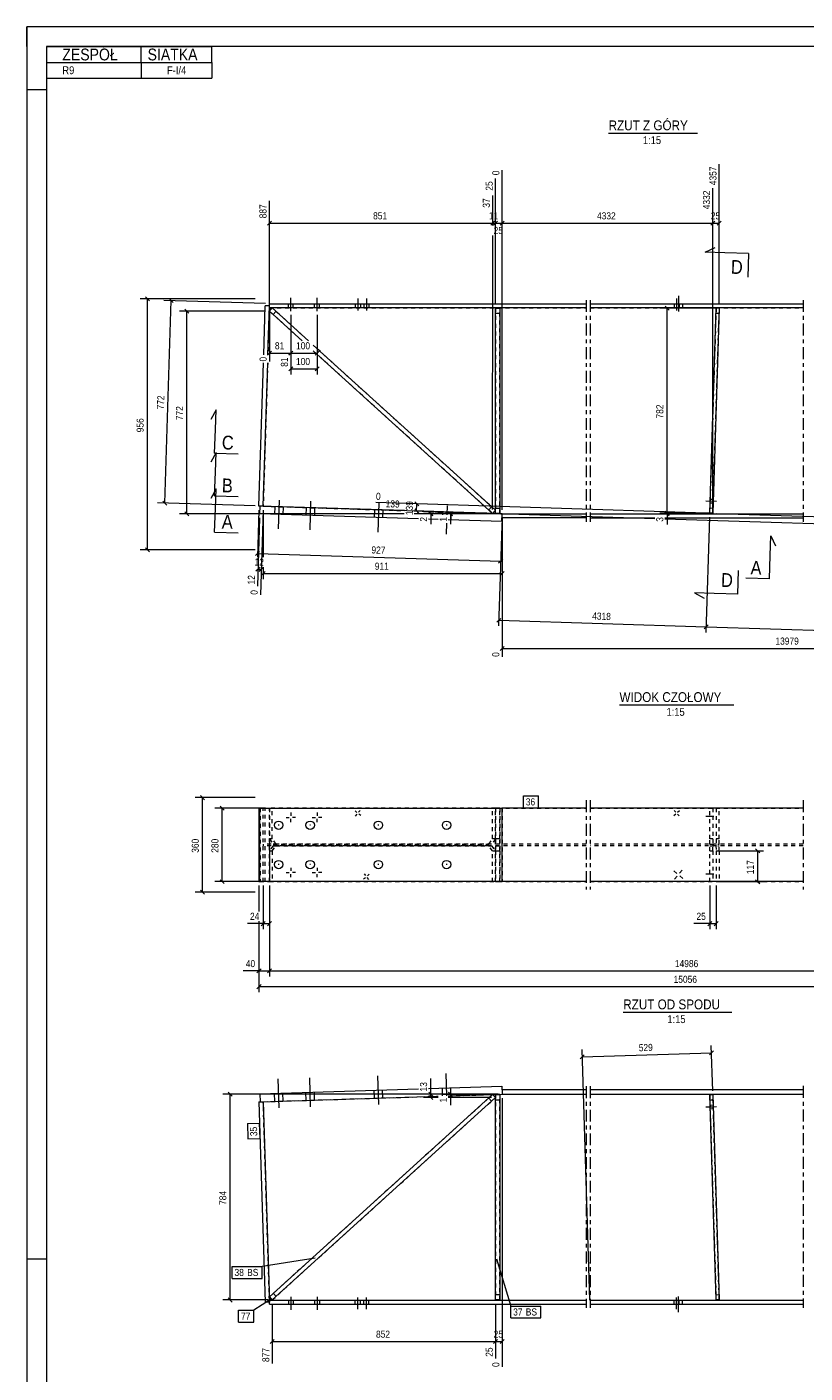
# Model space of a CAD drawing. Header units: millimetres. Extents: x 0 to 420, y 0 to 610.
# Tile 2 of 3: x 0 to 198, y 268 to 610. Entities that reach past the tile are written whole.
import ezdxf

# ---------------------------------------------------------------- set-up
doc = ezdxf.new("R2010")
doc.units = ezdxf.units.MM
for name, pattern in [('XKITLINE00', [0]), ('XKITLINE01', [4, 1, -1, 1, -1]), ('XKITLINE02', [4, 2, -2]), ('XKITLINE03', [6, 3, -1, 1, -1])]:
    doc.linetypes.add(name, pattern=pattern)
for name, color, linetype, lineweight in [('Arkusz rysunku', 3, 'Continuous', 0), ('Element', 2, 'Continuous', 0), ('Inny typ obiektu', 7, 'Continuous', 0), ('Przekrój', 7, 'Continuous', 0), ('Wymiar', 4, 'Continuous', 0), ('Znak elementu', 2, 'Continuous', 0), ('Śruba', 3, 'Continuous', 0)]:
    doc.layers.add(name, color=color, linetype=linetype, lineweight=lineweight)
doc.styles.add('ARIAL', font='ARIAL.TTF')

msp = doc.modelspace()

# ---------------------------------------------------------------- linework, layer by layer
at = {"layer": 'Arkusz rysunku', "linetype": 'XKITLINE00', "lineweight": 0}
for p, q in [((420, 610), (0, 610)), ((0, 610), (0, 0)), ((0, 605), (0, 610)), ((415, 605), (5, 605)), ((5, 605), (5, 5)), ((5, 594), (0, 594)), ((5, 297), (0, 297))]:
    msp.add_line(p, q, dxfattribs=at)
at = {"layer": 'Element', "linetype": 'XKITLINE03', "lineweight": 0}
for p, q in [((142.05, 540.64), (142.05, 484.33)), ((143.05, 540.64), (143.05, 484.33)), ((197.16, 540.64), (197.16, 484.29)), ((142.05, 413.58), (142.05, 390.92)), ((142.05, 413.58), (142.05, 390.92)), ((143.05, 413.58), (143.05, 390.92)), ((143.05, 413.58), (143.05, 390.92)), ((197.16, 413.58), (197.16, 390.92)), ((197.16, 413.58), (197.16, 390.92)), ((142.05, 340.97), (142.05, 284.66)), ((143.05, 340.97), (143.05, 284.66)), ((197.16, 341.02), (197.16, 284.66))]:
    msp.add_line(p, q, dxfattribs=at)
at = {"layer": 'Element', "linetype": 'XKITLINE00', "lineweight": 0}
for p, q in [((60.16, 526.71), (60.55, 539.17)), ((61.62, 539.14), (60.55, 539.17)), ((61.23, 526.71), (61.62, 539.14)), ((61.58, 537.84), (62.3, 538.63)), ((69.91, 530.29), (61.58, 537.84)), ((61.62, 538.64), (61.6, 538.64)), ((61.62, 538.64), (61.62, 539.71)), ((61.62, 539.71), (142.05, 539.71)), ((142.05, 538.64), (61.62, 538.64)), ((62.3, 538.63), (71.5, 530.29)), ((119.05, 486.44), (119.05, 538.61)), ((120.12, 538.61), (119.05, 538.61)), ((120.12, 538.61), (120.12, 486.44)), ((143.05, 539.71), (197.16, 539.71)), ((197.16, 538.64), (143.05, 538.64)), ((173.43, 486.51), (175.07, 538.62)), ((175.87, 538.59), (174.23, 486.48)), ((175.87, 538.59), (175.07, 538.62)), ((118.3, 486.45), (72.69, 527.77)), ((72.72, 529.18), (119.01, 487.24)), ((58.95, 488.31), (60.1, 524.66)), ((60.02, 488.28), (61.16, 524.66)), ((60.02, 488.28), (58.95, 488.31)), ((59.15, 486.3), (59.21, 488.3)), ((99.49, 485.03), (59.15, 486.3)), ((95.88, 487.15), (59.21, 488.3)), ((120.72, 486.36), (98.39, 487.07)), ((119.01, 487.24), (118.3, 486.45)), ((120.12, 486.44), (119.05, 486.44)), ((120.65, 484.36), (120.72, 486.36)), ((120.72, 485.3), (120.72, 486.36)), ((120.72, 486.36), (142.05, 486.36)), ((143.05, 486.33), (197.16, 486.32)), ((174.23, 486.48), (173.43, 486.51)), ((104.49, 484.87), (102.01, 484.95)), ((120.65, 484.36), (107.01, 484.79)), ((142.05, 485.29), (120.72, 485.3)), ((159.49, 485.26), (143.05, 485.26)), ((197.16, 485.26), (162.01, 485.26)), ((59.15, 411.58), (58.95, 411.58)), ((58.95, 411.58), (58.95, 392.92)), ((59.15, 392.92), (59.15, 411.58)), ((59.15, 411.58), (120.72, 411.58)), ((120.65, 411.58), (120.65, 392.92)), ((120.72, 392.92), (120.72, 411.58)), ((120.72, 411.58), (120.72, 411.58)), ((142.05, 411.58), (120.72, 411.58)), ((197.16, 411.58), (143.05, 411.58)), ((58.95, 392.92), (59.15, 392.92)), ((120.72, 392.92), (59.15, 392.92)), ((120.72, 392.92), (120.72, 392.92)), ((142.05, 392.92), (120.72, 392.92)), ((197.16, 392.92), (143.05, 392.92)), ((59.15, 339), (99.49, 340.27)), ((59.15, 339), (59.21, 337)), ((118.3, 338.86), (61.58, 287.46)), ((102.01, 340.35), (120.65, 340.94)), ((107.01, 338.51), (120.72, 338.94)), ((118.3, 338.86), (119.01, 338.07)), ((119.05, 286.7), (119.05, 338.86)), ((119.05, 338.86), (120.12, 338.86)), ((120.12, 338.86), (120.12, 286.7)), ((120.65, 340.94), (120.72, 338.94)), ((142.05, 340.01), (120.72, 340.01)), ((120.72, 340.01), (120.72, 338.94)), ((120.72, 338.94), (142.05, 338.95)), ((197.16, 340.05), (143.05, 340.04)), ((143.05, 338.97), (197.16, 338.98)), ((173.43, 338.8), (174.23, 338.82)), ((175.07, 286.69), (173.43, 338.8)), ((174.23, 338.82), (175.87, 286.71)), ((58.95, 336.99), (60.02, 337.03)), ((58.95, 336.99), (60.55, 286.13)), ((59.21, 337), (104.49, 338.43)), ((60.02, 337.03), (61.62, 286.16)), ((119.01, 338.07), (62.3, 286.67)), ((61.58, 287.46), (61.58, 287.46)), ((61.58, 287.46), (62.3, 286.67)), ((61.62, 286.16), (60.55, 286.13)), ((61.62, 286.66), (61.6, 286.66)), ((61.62, 285.6), (61.62, 286.66)), ((61.62, 286.66), (142.05, 286.66)), ((61.62, 285.6), (142.05, 285.6)), ((62.3, 286.67), (62.3, 286.67)), ((120.12, 286.7), (119.05, 286.7)), ((143.05, 286.66), (197.16, 286.66)), ((143.05, 285.6), (197.16, 285.6)), ((175.87, 286.71), (175.07, 286.69))]:
    msp.add_line(p, q, dxfattribs=at)
at = {"layer": 'Element', "linetype": 'XKITLINE01', "lineweight": 0}
for p, q in [((61.6, 538.64), (61.23, 526.71)), ((61.58, 537.84), (62.3, 538.63)), ((61.58, 537.84), (62.3, 538.63)), ((62.3, 538.63), (61.58, 537.84)), ((61.58, 537.84), (69.91, 530.29)), ((61.6, 538.64), (142.05, 538.64)), ((71.5, 530.29), (62.3, 538.63)), ((62.57, 536.95), (63.28, 537.74)), ((62.57, 536.95), (63.28, 537.74)), ((119.05, 538.61), (119.05, 486.44)), ((119.05, 538.61), (120.12, 538.61)), ((119.05, 537.27), (120.12, 537.27)), ((119.05, 537.27), (120.12, 537.27)), ((120.12, 486.44), (120.12, 538.61)), ((143.05, 538.64), (197.16, 538.64)), ((175.07, 538.62), (173.43, 486.51)), ((174.23, 486.48), (175.87, 538.59)), ((175.03, 537.29), (175.83, 537.26)), ((175.03, 537.29), (175.83, 537.26)), ((175.07, 538.62), (175.87, 538.59)), ((72.69, 527.77), (118.3, 486.45)), ((119.01, 487.24), (72.72, 529.18)), ((61.16, 524.66), (60.02, 488.28)), ((60.02, 488.28), (95.88, 487.15)), ((98.39, 487.07), (120.72, 486.36)), ((117.31, 487.34), (118.02, 488.13)), ((117.31, 487.34), (118.02, 488.13)), ((118.3, 486.45), (119.01, 487.24)), ((119.05, 487.78), (120.12, 487.78)), ((119.05, 487.78), (120.12, 487.78)), ((119.05, 486.44), (120.12, 486.44)), ((120.72, 486.36), (142.05, 486.36)), ((143.05, 486.33), (197.16, 486.32)), ((173.43, 486.51), (174.23, 486.48)), ((173.47, 487.84), (174.27, 487.81)), ((173.47, 487.84), (174.27, 487.81)), ((59.15, 411.58), (61.62, 411.58)), ((59.15, 411.58), (59.21, 411.58)), ((59.21, 411.58), (59.21, 392.92)), ((60.02, 392.92), (60.02, 411.58)), ((60.55, 392.92), (60.55, 411.58)), ((119.01, 411.58), (61.58, 411.58)), ((61.58, 411.58), (61.58, 403.79)), ((61.62, 411.58), (61.62, 392.92)), ((61.62, 411.58), (142.05, 411.58)), ((61.62, 392.92), (61.62, 411.58)), ((62.3, 403.79), (62.3, 411.58)), ((118.3, 403.78), (118.3, 411.58)), ((119.01, 411.58), (119.01, 403.78)), ((120.12, 411.58), (119.05, 411.58)), ((119.05, 403.78), (119.05, 411.58)), ((120.12, 411.58), (119.05, 411.58)), ((119.05, 411.58), (119.05, 403.78)), ((119.05, 411.58), (119.05, 411.58)), ((120.12, 411.58), (120.12, 403.78)), ((120.12, 403.78), (120.12, 411.58)), ((120.12, 411.58), (120.12, 411.58)), ((120.72, 411.58), (120.65, 411.58)), ((120.72, 411.58), (120.72, 392.92)), ((120.72, 411.58), (120.72, 392.92)), ((143.05, 411.58), (197.16, 411.58)), ((175.87, 411.58), (173.43, 411.58)), ((173.43, 403.78), (173.43, 411.58)), ((174.23, 411.58), (174.23, 403.78)), ((175.07, 411.58), (175.07, 403.78)), ((175.87, 403.78), (175.87, 411.58)), ((62.3, 403.79), (61.58, 403.79)), ((61.58, 403.79), (62.57, 402.45)), ((63.28, 402.45), (62.3, 403.79)), ((117.31, 402.45), (118.3, 403.78)), ((119.01, 403.78), (118.02, 402.45)), ((119.01, 403.78), (118.3, 403.78)), ((120.12, 403.78), (119.05, 403.78)), ((119.05, 402.45), (119.05, 403.78)), ((120.12, 403.78), (119.05, 403.78)), ((119.05, 403.78), (119.05, 402.45)), ((120.12, 403.78), (120.12, 402.45)), ((120.12, 402.45), (120.12, 403.78)), ((174.23, 403.78), (173.43, 403.78)), ((173.47, 402.45), (173.43, 403.78)), ((174.23, 403.78), (174.27, 402.45)), ((175.07, 403.78), (175.03, 402.45)), ((175.87, 403.78), (175.07, 403.78)), ((175.83, 402.45), (175.87, 403.78)), ((142.05, 402.45), (60.02, 402.45)), ((60.02, 402.45), (60.02, 402.05)), ((142.05, 402.05), (60.02, 402.05)), ((62.57, 402.04), (61.58, 400.71)), ((61.58, 400.71), (61.58, 392.92)), ((61.58, 400.71), (62.3, 400.71)), ((61.6, 402.05), (61.6, 402.45)), ((62.3, 400.71), (63.28, 402.04)), ((62.3, 400.71), (62.3, 392.92)), ((63.28, 402.45), (62.57, 402.45)), ((62.57, 402.45), (117.31, 402.45)), ((117.31, 402.05), (62.57, 402.04)), ((62.57, 402.04), (63.28, 402.04)), ((118.02, 402.45), (63.28, 402.45)), ((63.28, 402.04), (118.02, 402.05)), ((118.02, 402.45), (117.31, 402.45)), ((118.3, 400.72), (117.31, 402.05)), ((117.31, 402.05), (118.02, 402.05)), ((118.02, 402.05), (119.01, 400.72)), ((118.3, 392.92), (118.3, 400.72)), ((118.3, 400.72), (119.01, 400.72)), ((119.01, 400.72), (119.01, 392.92)), ((120.12, 402.45), (119.05, 402.45)), ((120.12, 402.45), (119.05, 402.45)), ((119.05, 402.45), (119.05, 402.45)), ((119.05, 400.72), (119.05, 402.05)), ((119.05, 402.05), (119.05, 402.05)), ((119.05, 402.05), (119.05, 400.72)), ((119.05, 402.05), (120.12, 402.05)), ((119.05, 402.05), (120.12, 402.05)), ((119.05, 392.92), (119.05, 400.72)), ((119.05, 400.72), (119.05, 392.92)), ((119.05, 400.72), (120.12, 400.72)), ((119.05, 400.72), (120.12, 400.72)), ((120.12, 402.45), (120.12, 402.45)), ((120.12, 402.05), (120.12, 400.72)), ((120.12, 402.05), (120.12, 402.05)), ((120.12, 400.72), (120.12, 402.05)), ((120.12, 400.72), (120.12, 392.92)), ((120.12, 392.92), (120.12, 400.72)), ((120.72, 402.05), (120.72, 402.45)), ((197.16, 402.45), (143.05, 402.45)), ((197.16, 402.05), (143.05, 402.05)), ((173.43, 400.72), (173.47, 402.05)), ((173.43, 392.92), (173.43, 400.72)), ((173.43, 400.72), (174.23, 400.72)), ((173.47, 402.45), (175.83, 402.45)), ((173.47, 402.05), (175.83, 402.05)), ((174.23, 400.72), (174.27, 402.05)), ((174.23, 400.72), (174.23, 392.92)), ((175.03, 402.05), (175.07, 400.72)), ((175.07, 400.72), (175.07, 392.92)), ((175.07, 400.72), (175.87, 400.72)), ((175.87, 400.72), (175.83, 402.05)), ((175.87, 400.72), (175.87, 392.92)), ((59.15, 392.92), (61.62, 392.92)), ((59.21, 392.92), (59.15, 392.92)), ((61.58, 392.92), (119.01, 392.92)), ((61.62, 392.92), (142.05, 392.92)), ((119.05, 392.92), (119.05, 392.92)), ((119.05, 392.92), (120.12, 392.92)), ((119.05, 392.92), (120.12, 392.92)), ((120.12, 392.92), (120.12, 392.92)), ((120.65, 392.92), (120.72, 392.92)), ((143.05, 392.92), (197.16, 392.92)), ((175.87, 392.92), (173.43, 392.92)), ((118.3, 338.86), (61.58, 287.46)), ((107.01, 338.51), (120.72, 338.94)), ((119.01, 338.07), (118.3, 338.86)), ((120.12, 338.86), (119.05, 338.86)), ((119.05, 338.86), (119.05, 286.7)), ((120.12, 286.7), (120.12, 338.86)), ((120.72, 338.94), (142.05, 338.95)), ((143.05, 338.97), (197.16, 338.98)), ((174.23, 338.82), (173.43, 338.8)), ((173.43, 338.8), (175.07, 286.69)), ((175.87, 286.71), (174.23, 338.82)), ((60.02, 337.03), (104.49, 338.43)), ((61.6, 286.66), (60.02, 337.03)), ((62.3, 286.67), (119.01, 338.07)), ((118.02, 337.17), (117.31, 337.96)), ((118.02, 337.17), (117.31, 337.96)), ((119.05, 337.53), (120.12, 337.53)), ((119.05, 337.53), (120.12, 337.53)), ((173.47, 337.47), (174.27, 337.49)), ((173.47, 337.47), (174.27, 337.49)), ((62.3, 286.67), (61.58, 287.46)), ((61.58, 287.46), (62.3, 286.67)), ((62.3, 286.67), (61.58, 287.46)), ((63.28, 287.57), (62.57, 288.36)), ((63.28, 287.57), (62.57, 288.36)), ((119.05, 288.03), (120.12, 288.03)), ((119.05, 288.03), (120.12, 288.03)), ((175.03, 288.02), (175.83, 288.04)), ((175.03, 288.02), (175.83, 288.04)), ((61.62, 286.66), (142.05, 286.66)), ((119.05, 286.7), (120.12, 286.7)), ((143.05, 286.66), (197.16, 286.66)), ((175.07, 286.69), (175.87, 286.71))]:
    msp.add_line(p, q, dxfattribs=at)
at = {"layer": 'Inny typ obiektu', "linetype": 'XKITLINE00', "lineweight": 0}
for p, q in [((5, 605), (47, 605)), ((5, 605), (5, 601)), ((29, 601), (29, 605)), ((47, 601), (47, 605)), ((5, 601), (47, 601)), ((5, 601), (5, 597)), ((29, 601), (29, 597)), ((47, 601), (47, 597)), ((5, 597), (47, 597)), ((147.76, 583), (170.36, 583)), ((150.52, 437.79), (179.6, 437.79)), ((151.48, 359.75), (179.07, 359.75))]:
    msp.add_line(p, q, dxfattribs=at)
at = {"layer": 'Przekrój', "linetype": 'XKITLINE00', "lineweight": 0}
for p, q in [((172.32, 552.77), (174.86, 553.94)), ((177.32, 552.62), (172.32, 552.77)), ((183.31, 552.43), (177.32, 552.62)), ((183.31, 552.43), (183.12, 546.43)), ((48.04, 512.77), (46.71, 510.31)), ((47.88, 507.77), (48.04, 512.77)), ((47.69, 501.78), (47.88, 507.77)), ((48.04, 501.89), (46.71, 499.43)), ((47.69, 501.78), (53.69, 501.59)), ((47.88, 496.89), (48.04, 501.89)), ((47.69, 490.9), (47.88, 496.89)), ((48.04, 492.66), (46.71, 490.2)), ((47.88, 487.66), (48.04, 492.66)), ((47.69, 490.9), (53.69, 490.71)), ((47.69, 481.66), (47.88, 487.66)), ((47.69, 481.66), (53.69, 481.47)), ((188.8, 475.79), (188.96, 480.79)), ((188.96, 480.79), (190.13, 478.25)), ((188.61, 469.79), (188.8, 475.79)), ((180.58, 465.92), (180.77, 471.92)), ((188.61, 469.79), (182.61, 469.98)), ((169.59, 466.27), (172.05, 464.94)), ((174.58, 466.11), (169.59, 466.27)), ((180.58, 465.92), (174.58, 466.11))]:
    msp.add_line(p, q, dxfattribs=at)
at = {"layer": 'Wymiar', "linetype": 'XKITLINE00', "lineweight": 0}
for p, q in [((175.87, 539.59), (175.88, 575.14)), ((119.05, 559.57), (119.05, 571.48)), ((119.05, 563.29), (119.05, 571.48)), ((120.72, 487.36), (120.73, 573.66)), ((120.73, 559.57), (120.73, 573.66)), ((174.23, 487.48), (174.24, 569.02)), ((174.24, 563.28), (174.24, 569.02)), ((61.58, 538.84), (61.58, 565.8)), ((118.31, 563.29), (118.31, 567.16)), ((118.31, 559.57), (118.31, 567.16)), ((118.31, 559.57), (118.31, 560.77)), ((119.05, 539.61), (119.05, 560.77)), ((174.23, 487.48), (174.24, 560.76)), ((62.09, 560.68), (61.07, 559.66)), ((61.58, 560.17), (118.31, 560.17)), ((118.81, 560.68), (117.8, 559.66)), ((118.81, 560.68), (117.8, 559.66)), ((118.31, 560.17), (119.05, 560.17)), ((119.56, 560.68), (118.54, 559.66)), ((119.56, 560.68), (118.54, 559.66)), ((119.05, 560.17), (120.73, 560.17)), ((121.24, 560.68), (120.22, 559.66)), ((121.24, 560.68), (120.22, 559.66)), ((120.73, 560.17), (174.24, 560.16)), ((174.75, 560.67), (173.73, 559.65)), ((174.75, 560.67), (173.73, 559.65)), ((174.24, 560.16), (175.87, 560.16)), ((176.38, 560.67), (175.37, 559.65)), ((118.3, 487.45), (118.31, 557.05)), ((118.3, 487.45), (118.31, 557.05)), ((119.05, 539.61), (119.05, 557.05)), ((120.72, 487.36), (120.73, 557.05)), ((57.95, 540.91), (28.76, 540.91)), ((30.11, 541.42), (31.13, 540.4)), ((30.62, 477.18), (30.62, 540.91)), ((60.64, 539.74), (34.79, 540.55)), ((35.03, 489.07), (36.65, 540.5)), ((36.16, 541.02), (37.14, 539.97)), ((60.58, 537.84), (38.76, 537.84)), ((40.11, 538.35), (41.13, 537.33)), ((40.61, 486.37), (40.62, 537.84)), ((61.62, 537.64), (61.62, 525.02)), ((67.03, 536.84), (67.02, 521.73)), ((67.03, 536.84), (67.02, 525.73)), ((67.03, 536.84), (67.02, 523.68)), ((73.69, 536.84), (73.69, 521.73)), ((73.69, 536.84), (73.69, 525.73)), ((174.87, 538.59), (160.76, 538.6)), ((162.11, 539.11), (163.13, 538.09)), ((162.61, 486.48), (162.62, 538.6)), ((62.13, 527.68), (61.11, 526.66)), ((61.62, 527.17), (67.02, 527.17)), ((67.53, 527.68), (66.52, 526.66)), ((67.53, 527.68), (66.56, 526.71)), ((67.02, 527.17), (73.69, 527.17)), ((74.2, 527.68), (73.18, 526.66)), ((67.53, 523.68), (66.51, 522.66)), ((67.02, 523.17), (73.69, 523.17)), ((74.2, 523.68), (73.18, 522.66)), ((57.95, 488.34), (33.17, 489.13)), ((34.53, 489.59), (35.52, 488.54)), ((172.43, 486.54), (88.62, 489.18)), ((98.56, 489.38), (99.54, 488.33)), ((95.85, 486.37), (38.75, 486.37)), ((40.1, 486.88), (41.12, 485.86)), ((58.92, 487.31), (58.54, 475.36)), ((59.98, 487.28), (59.3, 465.74)), ((60.01, 487.28), (60.01, 475.31)), ((61.01, 488.25), (95.88, 487.15)), ((119.72, 486.39), (90.67, 487.31)), ((119.72, 486.36), (98.37, 486.37)), ((98.39, 487.07), (159.49, 485.14)), ((98.5, 487.57), (99.49, 486.52)), ((98.99, 487.05), (99.05, 488.85)), ((117.3, 486.45), (100.75, 486.45)), ((119.72, 486.36), (100.75, 486.36)), ((102.1, 486.96), (103.12, 485.94)), ((102.1, 486.87), (103.12, 485.86)), ((102.61, 486.36), (102.61, 486.45)), ((102.61, 486.36), (102.61, 483.68)), ((102.61, 486.36), (102.61, 483.68)), ((118.05, 486.44), (105.75, 486.44)), ((119.72, 486.36), (105.75, 486.36)), ((107.1, 486.95), (108.12, 485.93)), ((107.1, 486.87), (108.12, 485.85)), ((107.61, 486.36), (107.61, 486.44)), ((107.61, 486.36), (107.61, 483.68)), ((107.61, 486.36), (107.61, 483.68)), ((173.23, 486.48), (160.75, 486.48)), ((173.23, 486.48), (160.75, 486.48)), ((173.23, 486.33), (160.75, 486.33)), ((162.1, 486.99), (163.12, 485.97)), ((162.1, 486.99), (163.12, 485.97)), ((162.1, 486.84), (163.12, 485.82)), ((162.61, 486.33), (162.61, 486.48)), ((162.61, 486.33), (162.61, 483.64)), ((162.61, 486.33), (162.61, 483.64)), ((173.4, 485.51), (172.47, 456.2)), ((173.4, 485.51), (172.47, 456.2)), ((175.23, 486.45), (240.86, 484.38)), ((59.12, 485.3), (58.57, 467.95)), ((120.69, 485.36), (119.82, 457.86)), ((120.62, 483.36), (120.29, 472.85)), ((120.72, 484.3), (120.71, 450.01)), ((120.72, 484.3), (120.71, 469.73)), ((162.01, 485.06), (246.08, 482.41)), ((57.95, 477.18), (28.76, 477.18)), ((30.11, 477.69), (31.13, 476.67)), ((59.09, 476.73), (58.04, 475.75)), ((58.57, 476.24), (120.34, 474.29)), ((59.23, 472.72), (58.18, 471.74)), ((58.71, 472.23), (59.51, 472.21)), ((60.03, 472.7), (58.98, 471.71)), ((60.01, 472.79), (60.01, 469.73)), ((120.86, 474.78), (119.81, 473.8)), ((60.52, 471.68), (59.5, 470.66)), ((60.01, 471.17), (120.71, 471.17)), ((121.22, 471.68), (120.21, 470.66)), ((120.39, 459.79), (119.34, 458.8)), ((119.86, 459.3), (172.52, 457.63)), ((173.04, 458.13), (171.99, 457.14)), ((173.04, 458.13), (171.99, 457.14)), ((172.52, 457.63), (273.22, 454.46)), ((121.22, 452.68), (120.2, 451.66)), ((120.71, 452.17), (266.22, 452.15)), ((57.95, 414.25), (42.76, 414.25)), ((44.11, 414.76), (45.13, 413.74)), ((44.62, 390.25), (44.62, 414.25)), ((60.62, 411.58), (47.76, 411.58)), ((49.11, 412.09), (50.13, 411.07)), ((49.62, 392.92), (49.62, 411.58)), ((176.07, 400.72), (187.06, 400.72)), ((185.11, 401.22), (186.13, 400.21)), ((185.62, 392.92), (185.62, 400.72)), ((49.11, 393.42), (50.13, 392.41)), ((185.11, 393.42), (186.13, 392.41)), ((57.95, 390.25), (42.76, 390.25)), ((44.11, 390.76), (45.13, 389.74)), ((59.02, 392.92), (47.76, 392.92)), ((58.95, 391.92), (58.95, 385.37)), ((58.95, 391.92), (58.95, 385.37)), ((60.02, 391.92), (60.02, 380.81)), ((61.62, 391.92), (61.62, 368.81)), ((61.62, 391.92), (61.62, 368.81)), ((61.62, 391.92), (61.62, 380.81)), ((173.43, 391.92), (173.43, 380.81)), ((175.07, 391.92), (175.07, 380.81)), ((176.07, 392.92), (187.06, 392.92)), ((60.02, 382.25), (55.99, 382.25)), ((60.02, 382.25), (55.99, 382.25)), ((58.95, 382.85), (58.95, 364.81)), ((58.95, 382.85), (58.95, 368.81)), ((60.52, 382.76), (59.51, 381.74)), ((60.02, 382.25), (61.62, 382.25)), ((62.13, 382.76), (61.11, 381.74)), ((173.43, 382.25), (169.41, 382.25)), ((173.43, 382.25), (169.41, 382.25)), ((173.94, 382.76), (172.92, 381.74)), ((173.43, 382.25), (175.07, 382.25)), ((175.58, 382.76), (174.56, 381.74)), ((58.95, 370.25), (54.93, 370.25)), ((58.95, 370.25), (54.93, 370.25)), ((59.46, 370.76), (58.44, 369.74)), ((58.95, 370.25), (61.62, 370.25)), ((62.13, 370.76), (61.11, 369.74)), ((62.13, 370.76), (61.11, 369.74)), ((61.62, 370.25), (274.24, 370.25)), ((59.46, 366.76), (58.44, 365.74)), ((58.95, 366.25), (276.24, 366.25)), ((141.55, 348.94), (140.56, 347.89)), ((143.01, 286.6), (141, 350.27)), ((141.06, 348.41), (173.89, 349.45)), ((174.38, 349.98), (173.4, 348.93)), ((174.2, 339.82), (173.83, 351.31)), ((102.61, 338.94), (102.61, 342.96)), ((102.61, 338.94), (102.61, 342.96)), ((119.72, 338.94), (49.75, 338.93)), ((51.1, 339.44), (52.12, 338.42)), ((51.62, 286.67), (51.61, 338.93)), ((119.72, 338.94), (100.75, 338.94)), ((102.1, 339.45), (103.12, 338.43)), ((102.1, 338.57), (103.12, 337.55)), ((102.61, 338.06), (102.61, 338.94)), ((119.72, 338.94), (105.75, 338.94)), ((118.05, 338.86), (105.75, 338.86)), ((107.1, 339.45), (108.12, 338.43)), ((107.1, 339.37), (108.12, 338.35)), ((107.61, 338.86), (107.61, 338.94)), ((107.61, 338.86), (107.61, 336.18)), ((107.61, 338.86), (107.61, 336.18)), ((104.49, 338.06), (100.75, 338.06)), ((118.01, 338.07), (107.01, 338.06)), ((120.72, 337.94), (120.73, 269.66)), ((61.3, 286.67), (49.76, 286.67)), ((51.11, 287.18), (52.13, 286.16)), ((62.3, 285.67), (62.3, 270.51)), ((119.05, 285.7), (119.05, 279.26)), ((119.05, 285.7), (119.05, 271.85)), ((62.81, 276.64), (61.79, 275.62)), ((62.3, 276.13), (119.05, 276.14)), ((119.56, 276.65), (118.54, 275.63)), ((119.56, 276.65), (118.59, 275.68)), ((119.05, 276.74), (119.05, 271.85)), ((119.05, 276.14), (120.72, 276.14)), ((121.23, 276.65), (120.22, 275.63))]:
    msp.add_line(p, q, dxfattribs=at)
at = {"layer": 'Znak elementu', "linetype": 'XKITLINE00', "lineweight": 0}
for p, q in [((126.12, 414.68), (129.99, 414.68)), ((126.12, 411.68), (126.12, 414.68)), ((129.99, 411.68), (129.99, 414.68)), ((126.12, 411.68), (129.99, 411.68)), ((56.02, 331.5), (59.02, 331.59)), ((56.02, 331.5), (56.14, 327.63)), ((59.02, 331.59), (59.14, 327.72)), ((56.14, 327.63), (59.14, 327.72)), ((52.13, 295.17), (59.74, 295.17)), ((52.13, 292.17), (52.13, 295.17)), ((73.26, 297.29), (59.74, 295.17)), ((59.74, 292.17), (59.74, 295.17)), ((119.28, 297.15), (122.91, 285.13)), ((52.13, 292.17), (59.74, 292.17)), ((53.77, 284.05), (57.64, 284.05)), ((53.77, 281.05), (53.77, 284.05)), ((61.89, 286.79), (57.64, 284.05)), ((57.64, 281.05), (57.64, 284.05)), ((122.91, 285.13), (130.52, 285.13)), ((122.91, 282.13), (122.91, 285.13)), ((130.52, 282.13), (130.52, 285.13)), ((53.77, 281.05), (57.64, 281.05)), ((122.91, 282.13), (130.52, 282.13))]:
    msp.add_line(p, q, dxfattribs=at)
at = {"layer": 'Śruba', "linetype": 'XKITLINE00', "lineweight": 0}
for p, q in [((67.03, 537.84), (67.03, 541.18)), ((67.03, 537.84), (67.03, 541.17)), ((73.69, 537.84), (73.69, 541.17)), ((73.69, 537.84), (73.69, 541.17)), ((84.06, 541.01), (84.06, 538.01)), ((86.24, 541.01), (86.24, 538.01)), ((165.04, 541.01), (165.04, 538.01)), ((165.47, 541.71), (165.47, 537.71)), ((66.43, 538.64), (66.43, 539.71)), ((66.43, 538.64), (66.43, 539.71)), ((67.63, 538.64), (67.63, 539.71)), ((67.63, 538.64), (67.63, 539.71)), ((73.09, 538.64), (73.09, 539.71)), ((73.09, 538.64), (73.09, 539.71)), ((74.29, 538.64), (74.29, 539.71)), ((74.29, 538.64), (74.29, 539.71)), ((83.4, 539.71), (83.4, 538.64)), ((84.71, 539.71), (84.71, 538.64)), ((85.58, 539.71), (85.58, 538.64)), ((86.89, 539.71), (86.89, 538.64)), ((164.38, 539.71), (164.38, 538.64)), ((164.44, 539.71), (164.44, 538.64)), ((165.7, 539.71), (165.7, 538.64)), ((166.51, 539.71), (166.51, 538.64)), ((64.07, 489.82), (63.83, 482.49)), ((64.07, 489.82), (63.83, 482.49)), ((72.06, 489.57), (71.83, 482.24)), ((72.06, 489.57), (71.83, 482.24)), ((89.39, 489.02), (89.15, 481.69)), ((89.39, 489.02), (89.15, 481.69)), ((172.47, 489.61), (175.14, 489.53)), ((173.51, 489.11), (174.31, 489.09)), ((173.54, 490.05), (174.34, 490.02)), ((62.95, 488.19), (62.88, 486.19)), ((62.95, 488.19), (62.88, 486.19)), ((65.08, 488.12), (65.02, 486.12)), ((65.08, 488.12), (65.02, 486.12)), ((70.94, 487.93), (70.88, 485.93)), ((70.94, 487.93), (70.88, 485.93)), ((73.08, 487.87), (73.01, 485.87)), ((73.08, 487.87), (73.01, 485.87)), ((88.27, 487.39), (88.2, 485.39)), ((88.27, 487.39), (88.2, 485.39)), ((90.4, 487.32), (90.34, 485.32)), ((90.4, 487.32), (90.34, 485.32)), ((105.59, 486.84), (105.57, 486.05)), ((105.59, 486.84), (105.57, 486.05)), ((106.71, 488.47), (106.63, 486.05)), ((106.71, 488.47), (106.63, 486.05)), ((107.72, 486.77), (107.66, 484.77)), ((107.72, 486.77), (107.66, 484.77)), ((106.57, 483.99), (106.48, 481.14)), ((106.57, 483.99), (106.48, 481.14)), ((67.03, 410.45), (67.03, 409.65)), ((73.69, 410.45), (73.69, 409.65)), ((83.34, 410.89), (83.82, 410.5)), ((84.65, 411.02), (84.26, 410.54)), ((164.43, 411.02), (164.84, 410.55)), ((165.75, 410.92), (165.28, 410.52)), ((64.07, 407.25), (63.83, 407.25)), ((65.83, 409.25), (66.63, 409.25)), ((67.03, 408.05), (67.03, 408.85)), ((68.23, 409.25), (67.43, 409.25)), ((72.06, 407.25), (71.83, 407.25)), ((72.49, 409.25), (73.29, 409.25)), ((73.69, 408.05), (73.69, 408.85)), ((74.89, 409.25), (74.09, 409.25)), ((83.46, 409.58), (83.86, 410.06)), ((84.78, 409.7), (84.3, 410.1)), ((89.39, 407.25), (89.15, 407.25)), ((106.71, 407.25), (106.48, 407.25)), ((164.33, 409.71), (164.8, 410.11)), ((165.65, 409.61), (165.24, 410.08)), ((64.07, 397.25), (63.83, 397.25)), ((72.06, 397.25), (71.83, 397.25)), ((89.39, 397.25), (89.15, 397.25)), ((106.71, 397.25), (106.48, 397.25)), ((65.83, 395.25), (66.63, 395.25)), ((67.03, 396.45), (67.03, 395.65)), ((67.03, 394.05), (67.03, 394.85)), ((68.23, 395.25), (67.43, 395.25)), ((72.49, 395.25), (73.29, 395.25)), ((73.69, 396.45), (73.69, 395.65)), ((73.69, 394.05), (73.69, 394.85)), ((74.89, 395.25), (74.09, 395.25)), ((85.52, 393.61), (86, 394)), ((85.64, 394.92), (86.04, 394.44)), ((86.83, 393.48), (86.44, 393.96)), ((86.96, 394.8), (86.48, 394.4)), ((164.36, 395.64), (165.1, 395.01)), ((164.52, 393.57), (165.15, 394.32)), ((166.43, 395.8), (165.79, 395.06)), ((166.59, 393.74), (165.84, 394.37)), ((64.07, 335.49), (63.83, 342.82)), ((64.07, 335.49), (63.83, 342.82)), ((72.06, 335.74), (71.83, 343.07)), ((72.06, 335.74), (71.83, 343.07)), ((89.39, 336.29), (89.15, 343.62)), ((89.39, 336.29), (89.15, 343.62)), ((106.66, 338.55), (106.48, 344.16)), ((106.66, 338.55), (106.48, 344.16)), ((62.95, 337.12), (62.88, 339.12)), ((62.95, 337.12), (62.88, 339.12)), ((65.08, 337.19), (65.02, 339.19)), ((65.08, 337.19), (65.02, 339.19)), ((70.94, 337.37), (70.88, 339.37)), ((70.94, 337.37), (70.88, 339.37)), ((73.08, 337.44), (73.01, 339.44)), ((73.08, 337.44), (73.01, 339.44)), ((88.27, 337.92), (88.2, 339.92)), ((88.27, 337.92), (88.2, 339.92)), ((90.4, 337.99), (90.34, 339.98)), ((90.4, 337.99), (90.34, 339.98)), ((105.59, 338.55), (105.53, 340.46)), ((105.59, 338.55), (105.53, 340.46)), ((107.72, 338.53), (107.66, 340.53)), ((107.72, 338.53), (107.66, 340.53)), ((172.47, 335.69), (175.14, 335.78)), ((173.51, 336.19), (174.31, 336.22)), ((173.54, 335.26), (174.34, 335.28)), ((67.03, 287.46), (67.03, 284.13)), ((67.03, 287.46), (67.03, 284.13)), ((73.69, 287.46), (73.69, 284.13)), ((73.69, 287.46), (73.69, 284.13)), ((84.06, 284.3), (84.06, 287.3)), ((86.24, 284.3), (86.24, 287.3)), ((165.04, 284.3), (165.04, 287.3)), ((165.47, 283.6), (165.47, 287.6)), ((66.43, 286.66), (66.43, 285.6)), ((66.43, 286.66), (66.43, 285.6)), ((67.63, 286.66), (67.63, 285.6)), ((67.63, 286.66), (67.63, 285.6)), ((73.09, 286.67), (73.09, 285.6)), ((73.09, 286.66), (73.09, 285.6)), ((74.29, 286.67), (74.29, 285.6)), ((74.29, 286.66), (74.29, 285.6)), ((83.4, 285.6), (83.4, 286.66)), ((84.71, 285.6), (84.71, 286.66)), ((85.58, 285.6), (85.58, 286.66)), ((86.89, 285.6), (86.89, 286.66)), ((164.38, 285.6), (164.38, 286.66)), ((164.44, 285.6), (164.44, 286.66)), ((165.7, 285.6), (165.7, 286.66)), ((166.51, 285.6), (166.51, 286.66))]:
    msp.add_line(p, q, dxfattribs=at)
at = {"layer": 'Śruba', "linetype": 'XKITLINE02', "lineweight": 0}
for p, q in [((172.47, 489.61), (175.14, 489.53)), ((173.51, 489.11), (174.31, 489.09)), ((173.54, 490.05), (174.34, 490.02)), ((172.47, 409.58), (175.14, 409.58)), ((172.47, 394.92), (175.14, 394.92)), ((172.47, 335.69), (175.14, 335.78)), ((173.51, 336.19), (174.31, 336.22)), ((173.54, 335.26), (174.34, 335.28))]:
    msp.add_line(p, q, dxfattribs=at)
at = {"layer": 'Śruba', "linetype": 'XKITLINE00', "lineweight": 0}
for centre in [(63.95, 407.25), (71.95, 407.25), (89.27, 407.25), (106.6, 407.25), (63.95, 397.25), (71.95, 397.25), (89.27, 397.25), (106.6, 397.25)]:
    msp.add_circle(centre, 1.07, dxfattribs=at)

# ---------------------------------------------------------------- texts
at = {"layer": 'Inny typ obiektu', "style": 'ARIAL', "width": 0.85}
for s, height, p in [('ZESPÓŁ', 3, (9, 601.5)), ('SIATKA', 3, (30.66, 601.5)), ('R9', 2, (9, 598)), ('F-I/4', 2, (35.59, 598)), ('RZUT Z GÓRY', 2.5, (147.76, 583.75)), ('1:15', 2, (156.46, 580.25)), ('WIDOK CZOŁOWY', 2.5, (150.52, 438.54)), ('1:15', 2, (162.46, 435.04)), ('RZUT OD SPODU', 2.5, (151.48, 360.5)), ('1:15', 2, (162.68, 357))]:
    msp.add_text(s, height=height, dxfattribs=at).set_placement(p)
at = {"layer": 'Przekrój', "style": 'ARIAL', "width": 0.85}
for s, rotation, p in [('D', -1.8105, (178.78, 547.32)), ('C', -1.8105, (49.47, 502.72)), ('B', -1.8105, (49.47, 491.84)), ('A', -1.8048, (49.47, 482.61)), ('A', -1.8048, (183.78, 470.94)), ('D', -1.8105, (176.27, 467.81))]:
    msp.add_text(s, height=3.5, rotation=rotation, dxfattribs=at).set_placement(p)
at = {"layer": 'Wymiar', "style": 'ARIAL', "width": 0.85}
for s, rotation, p in [('0', 89.9945, (120.01, 572.33)), ('4357', 89.9945, (175.16, 569.8)), ('25', 89.9945, (118.33, 568.41)), ('4332', 89.9945, (173.52, 563.68)), ('887', 89.9945, (60.86, 561.39)), ('37', 89.9945, (117.59, 564.09)), ('851', -0.0057, (87.94, 561.13)), ('11', -0.0057, (117.34, 561.13)), ('4332', -0.0057, (144.81, 561.12)), ('25', -0.0057, (173.72, 561.12)), ('25', -0.0057, (118.55, 557.41)), ('81', -0.0057, (62.99, 528.13)), ('100', -0.0057, (68.36, 528.13)), ('0', 89.9945, (60.9, 525.02)), ('81', 89.9945, (66.3, 523.68)), ('100', -0.0057, (68.35, 524.13)), ('772', 88.1897, (34.81, 512.81)), ('772', 89.9945, (39.66, 510.11)), ('782', 89.9945, (161.66, 510.54)), ('956', 90.0002, (29.66, 507.04)), ('0', -1.8105, (88.64, 489.9)), ('139', -1.8105, (91.1, 488.02)), ('139', 88.1897, (98, 485.98)), ('2', 89.9945, (101.65, 484.35)), ('1', 89.9945, (106.65, 484.35)), ('3', 89.9945, (161.65, 484.32)), ('927', -1.8105, (87.48, 476.29)), ('12', -1.8105, (57.8, 473.22)), ('911', -0.0057, (88.36, 472.13)), ('12', 88.1897, (57.86, 468.37)), ('0', 88.1897, (58.58, 465.76)), ('4318', -1.8105, (143.55, 459.51)), ('13979', -0.0057, (190.13, 453.12)), ('0', 89.9945, (119.99, 450.01)), ('360', 90.0002, (43.66, 400.25)), ('280', 90.0002, (48.66, 400.25)), ('117', 90.0002, (184.66, 394.81)), ('529', 1.8105, (155.44, 349.83)), ('13', 90.0059, (101.65, 339.62)), ('1', 90.0059, (106.65, 336.85)), ('784', 90.0059, (50.66, 310.8)), ('852', 0.0057, (88.67, 277.09)), ('25', 0.0057, (118.55, 277.1)), ('877', 90.0059, (61.58, 270.91)), ('25', 90.0059, (118.33, 272.25)), ('0', 90.0059, (120.01, 269.66))]:
    msp.add_text(s, height=1.8, rotation=rotation, dxfattribs=at).set_placement(p)
for s, p in [('24', (56.67, 383.21)), ('25', (170.08, 383.21)), ('40', (55.6, 371.21)), ('14986', (164.59, 371.21)), ('15056', (164.26, 367.21))]:
    msp.add_text(s, height=1.8, dxfattribs=at).set_placement(p)
at = {"layer": 'Znak elementu', "style": 'ARIAL', "width": 0.85}
for s, p in [('36', (126.72, 412.28)), ('38', (52.73, 292.77)), ('BS', (55.94, 292.77)), ('37', (123.51, 282.73)), ('BS', (126.72, 282.73)), ('77', (54.37, 281.65))]:
    msp.add_text(s, height=1.8, dxfattribs=at).set_placement(p)
msp.add_text('35', height=1.8, rotation=91.805, dxfattribs=at).set_placement((58.52, 328.31))

doc.saveas('drawing.dxf')
